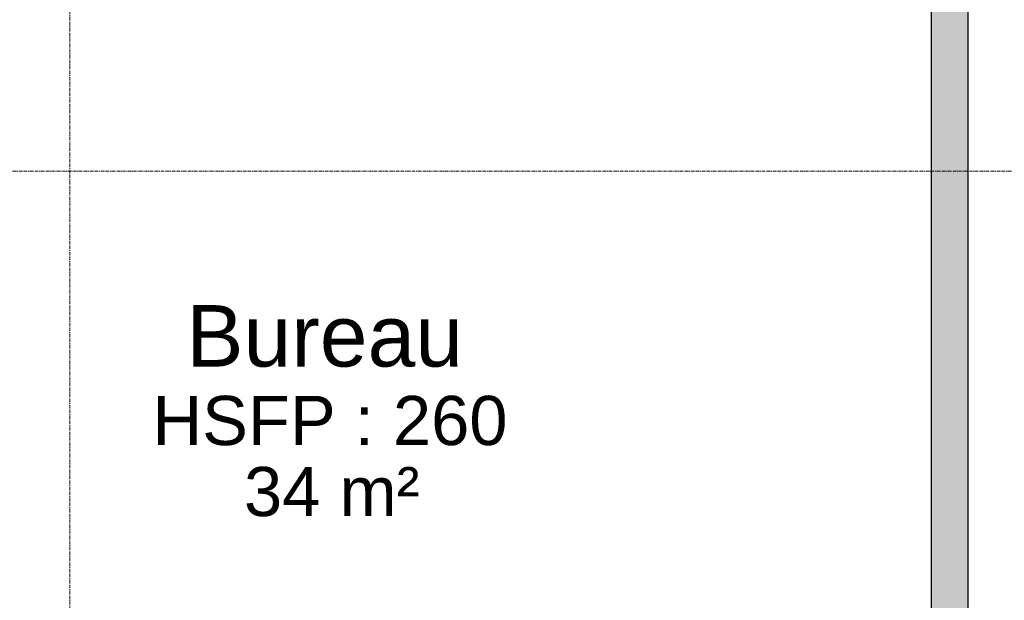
# Model space of a CAD drawing. Header units: millimetres. Extents: x -61176 to 31560, y -11428 to 53287.
# Tile 77 of 124: x -7432 to -3427, y 21424 to 23784. Entities that reach past the tile are written whole.
import ezdxf

# ---------------------------------------------------------------- set-up
doc = ezdxf.new("R2010")
doc.units = ezdxf.units.MM
doc.linetypes.add('Ligne de quadrillage', pattern=[22.225, 12.7, -3.175, 3.175, -3.175])
for name, color, linetype, lineweight in [('A-AREA-IDEN', 2, 'Continuous', 9), ('A-WALL', 113, 'Continuous', 9), ('S-GRID', 1, 'Continuous', 9)]:
    doc.layers.add(name, color=color, linetype=linetype, lineweight=lineweight)
doc.styles.add('Arial_1', font='arial.ttf', dxfattribs={"height": 200})
doc.styles.add('Arial_B', font='txt', dxfattribs={"height": 250})

msp = doc.modelspace()

# ---------------------------------------------------------------- hatches: boundary and pattern name
at = {"layer": 'A-WALL', "transparency": 33554534}
msp.add_hatch(color=55, dxfattribs=at).paths.add_polyline_path([(-3574.115, 18943.989), (-3574.115, 25593.989), (-3724.115, 25593.989), (-3724.115, 18943.989)])

# ---------------------------------------------------------------- linework, layer by layer
at = {"layer": 'A-WALL', "lineweight": 25}
for p, q in [((-3724.115, 18943.989), (-3724.115, 25593.989)), ((-3574.115, 19578.188), (-3574.115, 25593.989))]:
    msp.add_line(p, q, dxfattribs=at)
at = {"layer": 'S-GRID', "linetype": 'Ligne de quadrillage', "lineweight": 18}
for p, q in [((-7229.115, -9486.555), (-7229.115, 51986.924)), ((-61176.497, 23169.164), (30259.658, 23169.164))]:
    msp.add_line(p, q, dxfattribs=at)

# ---------------------------------------------------------------- texts
at = {"layer": 'A-AREA-IDEN', "attachment_point": 1}
for s, insert, char_height, width, style in [('Bureau', (-6755.058, 22624.094), 250, 1451.05437, 'Arial_B'), ('HSFP : 260', (-6892.149, 22254.953), 200, 1787.76312, 'Arial_1'), ('34 m²', (-6520.058, 21966.18), 200, 881.85625, 'Arial_1')]:
    msp.add_mtext(s, dxfattribs=dict(at, insert=insert, char_height=char_height, width=width, style=style))

doc.saveas('drawing.dxf')
